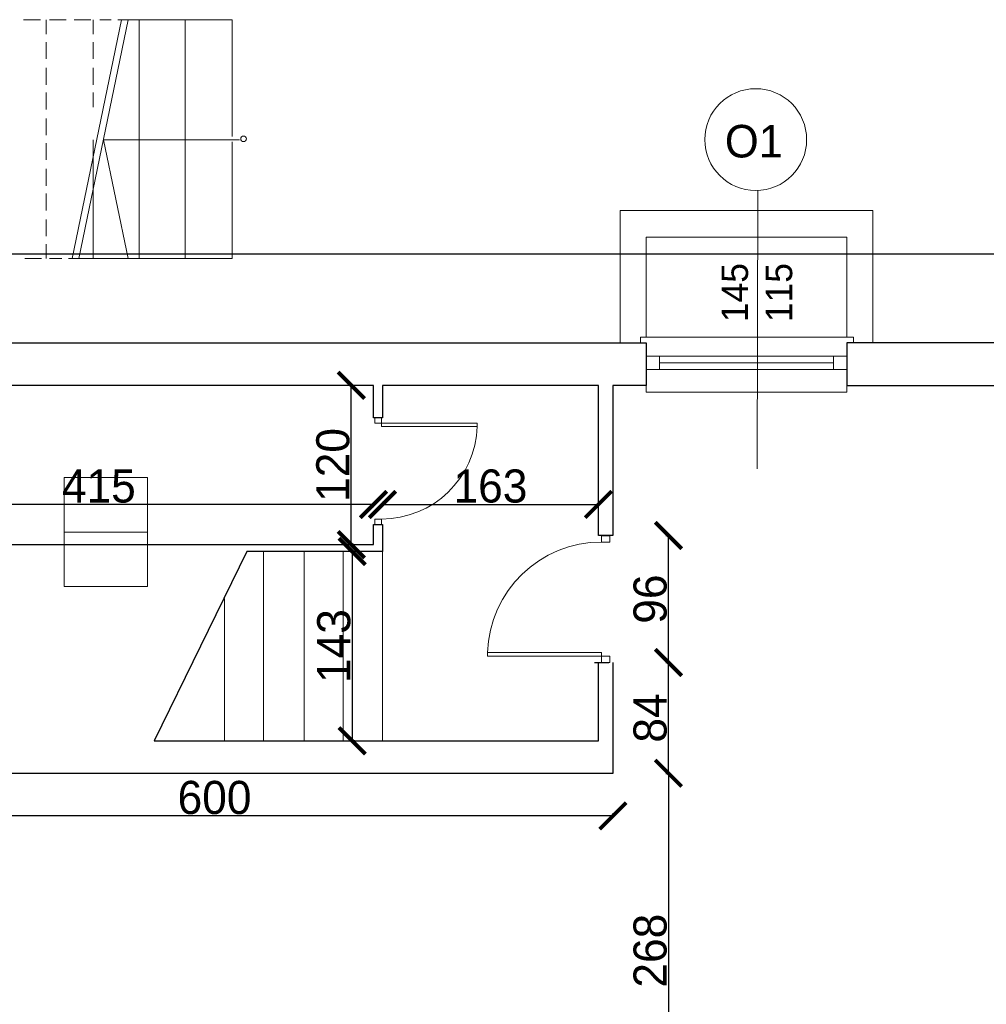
# Model space of a CAD drawing. Header units: centimetres. Extents: x -17621 to 77377, y -18613 to 66.
# Tile 22 of 173: x -11777 to -11048, y -12838 to -12095. Entities that reach past the tile are written whole.
import ezdxf

# ---------------------------------------------------------------- set-up
doc = ezdxf.new("R2010")
doc.units = ezdxf.units.CM
doc.layers.add('0-wymiarowanie rys.CAD', color=5, linetype='Continuous', lineweight=0, true_color=0x0000ff)
for name, color, linetype, lineweight in [('a_drzwi i okna', 2, 'Continuous', 0), ('a_inwentaryzacja', 141, 'Continuous', 0), ('a_wymiarowanie', 211, 'Continuous', 0), ('drzwi', 2, 'Continuous', 0), ('pomieszczenia', 191, 'Continuous', 5)]:
    doc.layers.add(name, color=color, linetype=linetype, lineweight=lineweight)
for name, color, linetype in [('PDF_A050 OPIS', 7, 'Continuous'), ('PDF_A250 SCHODY', 7, 'Continuous'), ('PDF_A310 STOLARKA ZEWNĘTRZNA', 7, 'Continuous'), ('PDF_WIDOKOWA', 7, 'Continuous')]:
    doc.layers.add(name, color=color, linetype=linetype)
doc.styles.add('PDF Century Gothic', font='GOTHIC.TTF')
doc.dimstyles.new('ISO-25', dxfattribs={"dimtxt": 25, "dimasz": 20, "dimexe": 0.6, "dimexo": 0.375, "dimtad": 1, "dimdec": 0, "dimtxsty": 'PDF Century Gothic', "dimblk": 'ARCHTICK', "dimcen": 2.5, "dimadec": 1, "dimazin": 0, "dimtfac": 1, "dimtdec": 0, "dimtmove": 0, "dimatfit": 3, "dimldrblk": 'ARCHTICK', "dimfxl": 2, "dimfxlon": 1, "dimarcsym": 0})

# ---------------------------------------------------------------- blocks, each defined once
blk = doc.blocks.new('_ArchTick')
at = {"color": 0, "linetype": 'ByBlock', "const_width": 0.15}
blk.add_lwpolyline([(-0.5, -0.5), (0.5, 0.5)], dxfattribs=at)
blk = doc.blocks.new('*D451')
at = {"layer": 'a_wymiarowanie', "color": 0, "lineweight": -2, "transparency": 16777216}
for p, q in [((-11524.94, -12370.74), (-11527.54, -12370.74)), ((-11526.94, -12490.97), (-11526.94, -12370.74)), ((-11524.94, -12490.97), (-11527.54, -12490.97))]:
    blk.add_line(p, q, dxfattribs=at)
at = {"layer": 'Defpoints', "color": 0, "transparency": 16777216}
for p in [(-11526.94, -12370.74), (-11510.09, -12370.74), (-11510.09, -12490.97)]:
    blk.add_point(p, dxfattribs=at)
at = {"layer": 'a_wymiarowanie', "color": 0, "lineweight": -2, "transparency": 16777216, "xscale": 20, "yscale": 20, "zscale": 20}
for p, rotation in [((-11526.94, -12370.74), 90), ((-11526.94, -12490.97), 270)]:
    blk.add_blockref('_ArchTick', p, dxfattribs=dict(at, rotation=rotation))
at = {"layer": 'a_wymiarowanie', "color": 0, "transparency": 16777216, "insert": (-11540.69, -12430.86), "char_height": 25, "attachment_point": 5, "rotation": 90, "style": 'PDF Century Gothic'}
blk.add_mtext('120', dxfattribs=at)
blk = doc.blocks.new('*D456')
at = {"layer": 'a_wymiarowanie', "color": 0, "lineweight": -2, "transparency": 16777216}
for p, q in [((-11289.46, -12663.61), (-11286.86, -12663.61)), ((-11287.46, -12663.61), (-11287.46, -12931.39)), ((-11289.46, -12931.39), (-11286.86, -12931.39))]:
    blk.add_line(p, q, dxfattribs=at)
at = {"layer": 'Defpoints', "color": 0, "transparency": 16777216}
for p in [(-11329.37, -12663.61), (-11329.37, -12931.39), (-11287.46, -12931.39)]:
    blk.add_point(p, dxfattribs=at)
at = {"layer": 'a_wymiarowanie', "color": 0, "lineweight": -2, "transparency": 16777216, "xscale": 20, "yscale": 20, "zscale": 20}
for p, rotation in [((-11287.46, -12663.61), 90), ((-11287.46, -12931.39), 270)]:
    blk.add_blockref('_ArchTick', p, dxfattribs=dict(at, rotation=rotation))
at = {"layer": 'a_wymiarowanie', "color": 0, "transparency": 16777216, "insert": (-11301.21, -12797.5), "char_height": 25, "attachment_point": 5, "rotation": 90, "style": 'PDF Century Gothic'}
blk.add_mtext('268', dxfattribs=at)
blk = doc.blocks.new('*D457')
at = {"layer": 'a_wymiarowanie', "color": 0, "lineweight": -2, "transparency": 16777216}
for p, q in [((-11289.46, -12580.04), (-11286.86, -12580.04)), ((-11287.46, -12663.61), (-11287.46, -12580.04)), ((-11289.46, -12663.61), (-11286.86, -12663.61))]:
    blk.add_line(p, q, dxfattribs=at)
at = {"layer": 'Defpoints', "color": 0, "transparency": 16777216}
for p in [(-11329.37, -12580.04), (-11287.46, -12580.04), (-11329.37, -12663.61)]:
    blk.add_point(p, dxfattribs=at)
at = {"layer": 'a_wymiarowanie', "color": 0, "lineweight": -2, "transparency": 16777216, "xscale": 20, "yscale": 20, "zscale": 20}
for p, rotation in [((-11287.46, -12580.04), 90), ((-11287.46, -12663.61), 270)]:
    blk.add_blockref('_ArchTick', p, dxfattribs=dict(at, rotation=rotation))
at = {"layer": 'a_wymiarowanie', "color": 0, "transparency": 16777216, "insert": (-11301.21, -12621.83), "char_height": 25, "attachment_point": 5, "rotation": 90, "style": 'PDF Century Gothic'}
blk.add_mtext('84', dxfattribs=at)
blk = doc.blocks.new('*D458')
at = {"layer": 'a_wymiarowanie', "color": 0, "lineweight": -2, "transparency": 16777216}
for p, q in [((-11289.46, -12484.13), (-11286.86, -12484.13)), ((-11287.46, -12580.04), (-11287.46, -12484.13)), ((-11289.46, -12580.04), (-11286.86, -12580.04))]:
    blk.add_line(p, q, dxfattribs=at)
at = {"layer": 'Defpoints', "color": 0, "transparency": 16777216}
for p in [(-11329.37, -12484.13), (-11287.46, -12484.13), (-11329.37, -12580.04)]:
    blk.add_point(p, dxfattribs=at)
at = {"layer": 'a_wymiarowanie', "color": 0, "lineweight": -2, "transparency": 16777216, "xscale": 20, "yscale": 20, "zscale": 20}
for p, rotation in [((-11287.46, -12484.13), 90), ((-11287.46, -12580.04), 270)]:
    blk.add_blockref('_ArchTick', p, dxfattribs=dict(at, rotation=rotation))
at = {"layer": 'a_wymiarowanie', "color": 0, "transparency": 16777216, "insert": (-11301.21, -12532.09), "char_height": 25, "attachment_point": 5, "rotation": 90, "style": 'PDF Century Gothic'}
blk.add_mtext('96', dxfattribs=at)
blk = doc.blocks.new('*D459')
at = {"layer": 'a_wymiarowanie', "color": 0, "lineweight": -2, "transparency": 16777216}
for p, q in [((-11524.24, -12496.05), (-11526.84, -12496.05)), ((-11526.24, -12496.05), (-11526.24, -12639.06)), ((-11524.24, -12639.06), (-11526.84, -12639.06))]:
    blk.add_line(p, q, dxfattribs=at)
at = {"layer": 'Defpoints', "color": 0, "transparency": 16777216}
for p in [(-11503.32, -12496.05), (-11526.24, -12639.06), (-11503.32, -12639.06)]:
    blk.add_point(p, dxfattribs=at)
at = {"layer": 'a_wymiarowanie', "color": 0, "lineweight": -2, "transparency": 16777216, "xscale": 20, "yscale": 20, "zscale": 20}
for p, rotation in [((-11526.24, -12496.05), 90), ((-11526.24, -12639.06), 270)]:
    blk.add_blockref('_ArchTick', p, dxfattribs=dict(at, rotation=rotation))
at = {"layer": 'a_wymiarowanie', "color": 0, "transparency": 16777216, "insert": (-11539.99, -12567.55), "char_height": 25, "attachment_point": 5, "rotation": 90, "style": 'PDF Century Gothic'}
blk.add_mtext('143', dxfattribs=at)
blk = doc.blocks.new('*D460')
at = {"layer": 'a_wymiarowanie', "color": 0, "lineweight": -2, "transparency": 16777216}
for p, q in [((-11503.32, -12458.65), (-11503.32, -12461.25)), ((-11503.32, -12460.65), (-11340.38, -12460.65)), ((-11340.38, -12458.65), (-11340.38, -12461.25))]:
    blk.add_line(p, q, dxfattribs=at)
at = {"layer": 'Defpoints', "color": 0, "transparency": 16777216}
for p in [(-11503.32, -12370.74), (-11340.38, -12370.74), (-11340.38, -12460.65)]:
    blk.add_point(p, dxfattribs=at)
at = {"layer": 'a_wymiarowanie', "color": 0, "lineweight": -2, "transparency": 16777216, "xscale": 20, "yscale": 20, "zscale": 20, "rotation": 180}
blk.add_blockref('_ArchTick', (-11503.32, -12460.65), dxfattribs=at)
at = {"layer": 'a_wymiarowanie', "color": 0, "lineweight": -2, "transparency": 16777216, "xscale": 20, "yscale": 20, "zscale": 20}
blk.add_blockref('_ArchTick', (-11340.38, -12460.65), dxfattribs=at)
at = {"layer": 'a_wymiarowanie', "color": 0, "transparency": 16777216, "insert": (-11421.85, -12446.89), "char_height": 25, "attachment_point": 5, "style": 'PDF Century Gothic'}
blk.add_mtext('163', dxfattribs=at)
blk = doc.blocks.new('*D461')
at = {"layer": 'a_wymiarowanie', "color": 0, "lineweight": -2, "transparency": 16777216}
for p, q in [((-11930.88, -12693.73), (-11930.88, -12696.33)), ((-11329.37, -12693.73), (-11329.37, -12696.33)), ((-11329.37, -12695.73), (-11930.88, -12695.73))]:
    blk.add_line(p, q, dxfattribs=at)
at = {"layer": 'Defpoints', "color": 0, "transparency": 16777216}
for p in [(-11930.88, -12663.61), (-11329.37, -12663.61), (-11930.88, -12695.73)]:
    blk.add_point(p, dxfattribs=at)
at = {"layer": 'a_wymiarowanie', "color": 0, "lineweight": -2, "transparency": 16777216, "xscale": 20, "yscale": 20, "zscale": 20, "rotation": 180}
blk.add_blockref('_ArchTick', (-11930.88, -12695.73), dxfattribs=at)
at = {"layer": 'a_wymiarowanie', "color": 0, "lineweight": -2, "transparency": 16777216, "xscale": 20, "yscale": 20, "zscale": 20}
blk.add_blockref('_ArchTick', (-11329.37, -12695.73), dxfattribs=at)
at = {"layer": 'a_wymiarowanie', "color": 0, "transparency": 16777216, "insert": (-11630.13, -12681.98), "char_height": 25, "attachment_point": 5, "style": 'PDF Century Gothic'}
blk.add_mtext('600', dxfattribs=at)
blk = doc.blocks.new('*D462')
at = {"layer": 'a_wymiarowanie', "color": 0, "lineweight": -2, "transparency": 16777216}
for p, q in [((-11924.88, -12462.65), (-11924.88, -12460.05)), ((-11510.09, -12460.65), (-11924.88, -12460.65)), ((-11510.09, -12462.65), (-11510.09, -12460.05))]:
    blk.add_line(p, q, dxfattribs=at)
at = {"layer": 'Defpoints', "color": 0, "transparency": 16777216}
for p in [(-11924.88, -12460.65), (-11924.88, -12475.73), (-11510.09, -12475.73)]:
    blk.add_point(p, dxfattribs=at)
at = {"layer": 'a_wymiarowanie', "color": 0, "lineweight": -2, "transparency": 16777216, "xscale": 20, "yscale": 20, "zscale": 20, "rotation": 180}
blk.add_blockref('_ArchTick', (-11924.88, -12460.65), dxfattribs=at)
at = {"layer": 'a_wymiarowanie', "color": 0, "lineweight": -2, "transparency": 16777216, "xscale": 20, "yscale": 20, "zscale": 20}
blk.add_blockref('_ArchTick', (-11510.09, -12460.65), dxfattribs=at)
at = {"layer": 'a_wymiarowanie', "color": 0, "transparency": 16777216, "insert": (-11717.48, -12446.89), "char_height": 25, "attachment_point": 5, "style": 'PDF Century Gothic'}
blk.add_mtext('415', dxfattribs=at)
blk = doc.blocks.new('*D1035')
at = {"layer": '0-wymiarowanie rys.CAD', "color": 0, "linetype": 'Continuous', "lineweight": -2, "transparency": 16777216}
for p, q in [((-11976.6, -12273.6), (-11976.6, -12271)), ((-7123.67, -12271.6), (-11976.6, -12271.6)), ((-7123.67, -12273.6), (-7123.67, -12271))]:
    blk.add_line(p, q, dxfattribs=at)
at = {"layer": 'Defpoints', "color": 0, "linetype": 'Continuous', "transparency": 16777216}
for p in [(-11976.6, -12271.6), (-11976.6, -12338.57), (-7123.67, -12338.57)]:
    blk.add_point(p, dxfattribs=at)
at = {"layer": '0-wymiarowanie rys.CAD', "color": 0, "linetype": 'Continuous', "lineweight": -2, "transparency": 16777216, "xscale": 20, "yscale": 20, "zscale": 20, "rotation": 180}
blk.add_blockref('_ArchTick', (-11976.6, -12271.6), dxfattribs=at)
at = {"layer": '0-wymiarowanie rys.CAD', "color": 0, "linetype": 'Continuous', "lineweight": -2, "transparency": 16777216, "xscale": 20, "yscale": 20, "zscale": 20}
blk.add_blockref('_ArchTick', (-7123.67, -12271.6), dxfattribs=at)
at = {"layer": '0-wymiarowanie rys.CAD', "color": 0, "linetype": 'Continuous', "lineweight": 0, "transparency": 16777216, "insert": (-9550.13, -12257.85), "char_height": 25, "attachment_point": 5, "style": 'PDF Century Gothic'}
blk.add_mtext('4853', dxfattribs=at)

msp = doc.modelspace()

# ---------------------------------------------------------------- linework, layer by layer
at = {"layer": 'a_drzwi i okna'}
msp.add_line((-11219.96, -12223.64), (-11220.49, -12433.82), dxfattribs=at)
msp.add_circle((-11221.58, -12185.24), 38.43, dxfattribs=at)
at = {"layer": 'a_inwentaryzacja', "lineweight": 25}
for p, q in [((-11976.6, -12338.57), (-11304.35, -12338.57)), ((-11304.35, -12338.57), (-11304.35, -12370.74)), ((-11510.09, -12370.74), (-11924.88, -12370.74)), ((-11510.09, -12395.3), (-11510.09, -12370.74)), ((-11340.38, -12370.74), (-11503.32, -12370.74)), ((-11503.32, -12370.74), (-11503.32, -12395.3)), ((-11340.38, -12484.13), (-11340.38, -12370.74)), ((-11304.35, -12370.74), (-11329.37, -12370.74)), ((-11329.37, -12370.74), (-11329.37, -12484.13)), ((-11503.32, -12395.3), (-11510.09, -12395.3)), ((-11510.09, -12490.97), (-11510.09, -12475.73)), ((-11510.09, -12475.73), (-11503.32, -12475.73)), ((-11503.32, -12475.73), (-11503.32, -12496.05)), ((-11329.37, -12484.13), (-11340.38, -12484.13)), ((-11797.95, -12490.97), (-11510.09, -12490.97)), ((-11605.76, -12496.05), (-11675.66, -12639.06)), ((-11503.32, -12496.05), (-11605.76, -12496.05)), ((-11343.38, -12580.04), (-11332.37, -12580.04)), ((-11340.38, -12639.06), (-11340.38, -12580.04)), ((-11329.37, -12580.04), (-11329.37, -12663.61)), ((-11675.66, -12639.06), (-11340.38, -12639.06)), ((-11329.37, -12663.61), (-11930.88, -12663.61))]:
    msp.add_line(p, q, dxfattribs=at)
msp.add_lwpolyline([(-11152.8, -12338.57), (-11152.8, -12370.74), (-10884.41, -12370.74), (-10884.41, -12338.57)], close=True, dxfattribs=at)
at = {"layer": 'drzwi'}
for points in [[(-11504.15, -12399.31), (-11504.15, -12395.3), (-11509.25, -12395.3), (-11509.25, -12399.31), (-11504.15, -12399.31), (-11504.15, -12401.72), (-11431.86, -12401.72), (-11431.82, -12399.31), (-11504.15, -12399.31)], [(-11337.91, -12575.25), (-11337.91, -12580.04), (-11331.84, -12580.04), (-11331.84, -12575.25), (-11337.91, -12575.25), (-11337.91, -12572.38), (-11424.09, -12572.38), (-11424.13, -12575.25), (-11337.91, -12575.25)]]:
    msp.add_lwpolyline(points, dxfattribs=at)
for points in [[(-11504.15, -12471.65), (-11504.15, -12475.67), (-11509.25, -12475.67), (-11509.25, -12471.65)], [(-11337.91, -12489.03), (-11337.91, -12484.24), (-11331.84, -12484.24), (-11331.84, -12489.03)]]:
    msp.add_lwpolyline(points, close=True, dxfattribs=at)
for centre, radius, start, end in [((-11504.02, -12399.41), 72.24, 269.89445, 358.1637), ((-11338.07, -12575.14), 86.11, 89.89445, 178.1637)]:
    msp.add_arc(centre, radius, start, end, dxfattribs=at)
at = {"layer": 'PDF_A050 OPIS', "lineweight": 0}
for points in [[(-11737.55, -12275.07), (-11700.3, -12094.73)], [(-11732.47, -12275.07), (-11695.22, -12094.73)], [(-11611.4, -12185.32), (-11713.85, -12185.32), (-11695.22, -12275.07)]]:
    msp.add_lwpolyline(points, dxfattribs=at)
msp.add_circle((-11608.21, -12184.68), 2.12, dxfattribs=at)
at = {"layer": 'PDF_A250 SCHODY', "lineweight": 5}
for points in [[(-11774.25, -12094.73), (-11761.55, -12094.73)], [(-11757.31, -12094.73), (-11757.31, -12105.74)], [(-11754.77, -12094.73), (-11742.07, -12094.73)], [(-11736.15, -12094.73), (-11723.45, -12094.73)], [(-11721.75, -12094.73), (-11721.75, -12105.74)], [(-11716.67, -12094.73), (-11708.21, -12094.73)], [(-11703.13, -12094.73), (-11616.77, -12094.73), (-11616.77, -12182.78), (-11616.77, -12094.73)], [(-11687.04, -12094.73), (-11687.04, -12275.07)], [(-11652.33, -12094.73), (-11652.33, -12275.07)], [(-11757.31, -12111.66), (-11757.31, -12124.36)], [(-11721.75, -12111.66), (-11721.75, -12124.36)], [(-11757.31, -12131.14), (-11757.31, -12143.84)], [(-11721.75, -12131.14), (-11721.75, -12143.84)], [(-11757.31, -12149.76), (-11757.31, -12162.46)], [(-11721.75, -12149.76), (-11721.75, -12160.77)], [(-11757.31, -12169.24), (-11757.31, -12181.94)], [(-11757.31, -12187.86), (-11757.31, -12200.56)], [(-11740.38, -12275.07), (-11616.77, -12275.07), (-11616.77, -12187.02), (-11616.77, -12275.07)], [(-11721.75, -12185.32), (-11721.75, -12275.07)], [(-11757.31, -12207.34), (-11757.31, -12220.04)], [(-11757.31, -12225.96), (-11757.31, -12238.66)], [(-11757.31, -12245.44), (-11757.31, -12258.14)], [(-11757.31, -12264.06), (-11757.31, -12275.07)], [(-11760.7, -12275.07), (-11773.4, -12275.07)], [(-11745.46, -12275.07), (-11754.77, -12275.07)], [(-11593.06, -12639.06), (-11593.06, -12496.05)], [(-11562.58, -12496.05), (-11562.58, -12639.06)], [(-11532.95, -12496.05), (-11532.95, -12639.06)], [(-11503.32, -12496.05), (-11503.32, -12639.06)], [(-11622.7, -12639.06), (-11622.7, -12531.61)]]:
    msp.add_lwpolyline(points, dxfattribs=at)
at = {"layer": 'PDF_A310 STOLARKA ZEWNĘTRZNA', "lineweight": 5}
for points in [[(-11304.35, -12375.82), (-11304.35, -12338.57), (-11308.58, -12338.57), (-11308.58, -12334.34), (-11152.8, -12334.34), (-11147.72, -12334.34), (-11147.72, -12338.57), (-11152.8, -12338.57), (-11152.8, -12375.82)], [(-11304.35, -12358.89), (-11294.19, -12358.89), (-11162.96, -12358.89), (-11152.8, -12358.89), (-11152.8, -12348.73), (-11162.96, -12348.73), (-11294.19, -12348.73), (-11304.35, -12348.73)]]:
    msp.add_lwpolyline(points, close=True, dxfattribs=at)
for points in [[(-11294.19, -12348.73), (-11294.19, -12358.89)], [(-11162.96, -12348.73), (-11162.96, -12358.89)], [(-11294.19, -12353.81), (-11162.96, -12353.81)]]:
    msp.add_lwpolyline(points, dxfattribs=at)
at = {"layer": 'PDF_WIDOKOWA', "lineweight": 5}
for points in [[(-11133.32, -12338.57), (-11133.32, -12238.66), (-11323.82, -12238.66), (-11323.82, -12338.57)], [(-11152.8, -12334.34), (-11152.8, -12258.98), (-11304.35, -12258.98), (-11304.35, -12334.34)]]:
    msp.add_lwpolyline(points, dxfattribs=at)
at = {"layer": 'pomieszczenia'}
msp.add_line((-11743.69, -12481.46), (-11680.61, -12481.46), dxfattribs=at)
msp.add_lwpolyline([(-11743.69, -12440.29), (-11680.61, -12440.29), (-11680.61, -12522.63), (-11743.69, -12522.63)], close=True, dxfattribs=at)

# ---------------------------------------------------------------- texts
at = {"layer": 'a_drzwi i okna', "insert": (-11244.87, -12199.06), "char_height": 24.547, "attachment_point": 7, "style": 'PDF Century Gothic'}
msp.add_mtext_dynamic_manual_height_columns('O1', width=220.698, gutter_width=15.34, heights=[199.83], dxfattribs=at)
at = {"layer": 'a_drzwi i okna', "insert": (-11247.41, -12323.06), "char_height": 20, "attachment_point": 1, "rotation": 90, "style": 'PDF Century Gothic'}
msp.add_mtext_dynamic_manual_height_columns('145\\P115', width=179.8157, gutter_width=12.5, heights=[162.81], dxfattribs=at)

# ---------------------------------------------------------------- dimensions: what is measured, and where the dimension line sits
at = {"layer": '0-wymiarowanie rys.CAD', "linetype": 'Continuous', "lineweight": 0}
dim = msp.add_linear_dim(base=(-11976.6, -12271.6), p1=(-7123.67, -12338.57), p2=(-11976.6, -12338.57), dimstyle='ISO-25', dxfattribs=at)
dim.commit()
dim.dimension.update_dxf_attribs({"geometry": '*D1035', "text_midpoint": (-9550.13, -12257.85)})
at = {"layer": 'a_wymiarowanie'}
for base, p1, p2, picture, middle in [((-11526.94, -12370.74), (-11510.09, -12490.97), (-11510.09, -12370.74), '*D451', (-11540.69, -12430.86)), ((-11526.24, -12639.06), (-11503.32, -12496.05), (-11503.32, -12639.06), '*D459', (-11539.99, -12567.55)), ((-11287.46, -12931.39), (-11329.37, -12663.61), (-11329.37, -12931.39), '*D456', (-11301.21, -12797.5))]:
    dim = msp.add_linear_dim(base=base, p1=p1, p2=p2, angle=90, dimstyle='ISO-25', dxfattribs=at)
    dim.commit()
    dim.dimension.update_dxf_attribs({"geometry": picture, "text_midpoint": middle})
for base, p1, p2, picture, middle in [((-11340.38, -12460.65), (-11503.32, -12370.74), (-11340.38, -12370.74), '*D460', (-11421.85, -12446.89)), ((-11924.88, -12460.65), (-11510.09, -12475.73), (-11924.88, -12475.73), '*D462', (-11717.48, -12446.89))]:
    dim = msp.add_linear_dim(base=base, p1=p1, p2=p2, dimstyle='ISO-25', dxfattribs=at)
    dim.commit()
    dim.dimension.update_dxf_attribs({"geometry": picture, "text_midpoint": middle})
for base, p1, p2, picture, middle in [((-11287.46, -12484.13), (-11329.37, -12580.04), (-11329.37, -12484.13), '*D458', (-11301.21, -12532.09)), ((-11287.46, -12580.04), (-11329.37, -12663.61), (-11329.37, -12580.04), '*D457', (-11301.21, -12621.83))]:
    dim = msp.add_linear_dim(base=base, p1=p1, p2=p2, angle=90, dimstyle='ISO-25', override={"dimtmove": 1}, dxfattribs=at)
    dim.commit()
    dim.dimension.update_dxf_attribs({"geometry": picture, "text_midpoint": middle})
dim = msp.add_linear_dim(base=(-11930.88, -12695.73), p1=(-11329.37, -12663.61), p2=(-11930.88, -12663.61), text='600', dimstyle='ISO-25', dxfattribs=at)
dim.commit()
dim.dimension.update_dxf_attribs({"geometry": '*D461', "text_midpoint": (-11630.13, -12681.98)})

doc.saveas('drawing.dxf')
